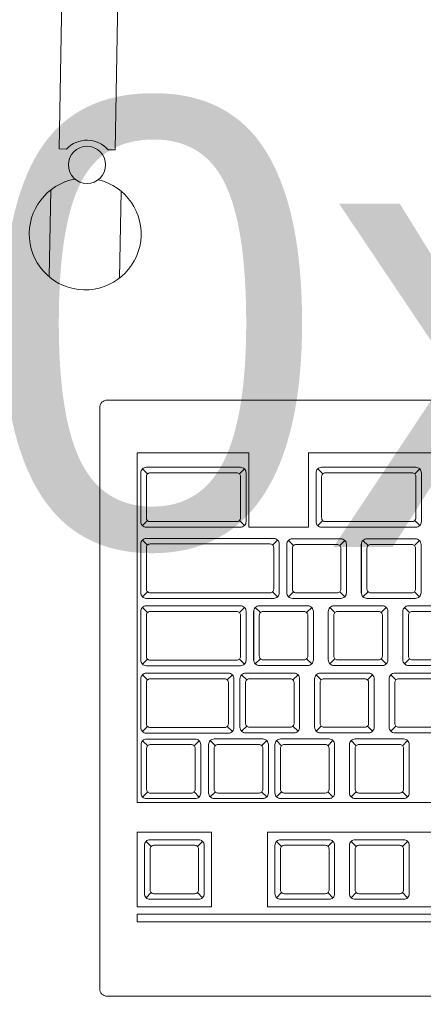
# Model space of a CAD drawing. Header units: millimetres. Extents: x 26866 to 1024070, y -428191 to 408885.
# Tile 109 of 248: x 181197 to 181305, y 388940 to 389205. Entities that reach past the tile are written whole.
import ezdxf

# ---------------------------------------------------------------- set-up
doc = ezdxf.new("R2010")
doc.units = ezdxf.units.MM
doc.header["$LTSCALE"] = 2
for name, color, linetype, lineweight in [('0_OPIS', 7, 'Continuous', 13), ('3DPLAN_A_TABELKA POMIESZCZEŃ', 7, 'Continuous', 0), ('Opisy', 7, 'Continuous', 13)]:
    doc.layers.add(name, color=color, linetype=linetype, lineweight=lineweight)
doc.layers.add('3DPLAN_A_KRESKOWANIE 1', color=253, linetype='Continuous')
doc.layers.add('3DPLAN_A_OPIS', color=8, linetype='Continuous')
doc.layers.add('FURNITURE ZD 1 500', color=7, linetype='Continuous', lineweight=13, true_color=0x9fa8a5)
doc.styles.add('ARIAL', font='arial.ttf')

# ---------------------------------------------------------------- blocks, each defined once
blk = doc.blocks.new('kondygnacja -1')
at = {"layer": '3DPLAN_A_KRESKOWANIE 1'}
h = blk.add_hatch(dxfattribs=at)
h.set_pattern_fill('ANSI31', color=256, scale=7.5, style=0)
h.set_pattern_definition([(45, (23044.838, -26883.88), (-16.83798, 16.83798), [])])
h.paths.add_polyline_path([(31677.485, -24430.84), (30214.868, -24430.84), (30214.868, -24470.84), (30429.606, -24470.84), (30429.606, -24477.84), (30447.606, -24477.84), (30447.606, -24818.84), (30476.606, -24818.84), (30476.606, -24470.84), (31012.606, -24470.84), (31012.606, -24478.84), (31079.606, -24478.84), (31079.606, -24470.84), (31638.606, -24470.84), (31638.606, -25036.84), (31079.606, -25036.84), (31079.606, -25028.84), (31012.606, -25028.84), (31012.606, -25036.84), (30611.38, -25036.84), (30611.38, -25072.84), (31023.606, -25072.84), (31034.606, -25082.84), (31034.606, -25330.84), (31023.606, -25340.84), (30831.396, -25340.84, -0.038531), (30832.58, -25356.183), (30832.58, -25371.84), (31079.606, -25371.84), (31079.606, -25072.84), (31638.606, -25072.84), (31638.606, -25943.84), (30832.58, -25943.84), (30832.58, -26009.84), (31677.485, -26009.84)])
h.paths.add_polyline_path([(30682.606, -26009.84), (30832.58, -26009.84), (30832.58, -25943.84), (30760.606, -25943.84), (30760.606, -25454.668), (30735.606, -25464.584), (30735.606, -25943.84), (30682.606, -25943.84)])
h.paths.add_polyline_path([(30679.606, -25371.84), (30735.606, -25371.84), (30735.606, -25464.584), (30760.606, -25454.668), (30760.606, -25371.84), (30832.58, -25371.84), (30832.58, -25356.183, 0.038531), (30831.396, -25340.84), (30679.606, -25340.84)])
h.paths.add_polyline_path([(30355.83, -25371.84), (30425.606, -25371.84), (30425.606, -25379.84), (30463.606, -25379.84), (30463.606, -25424.739), (30471.606, -25424.739), (30471.606, -25395.84), (30533.606, -25395.84), (30533.606, -25371.84), (30576.606, -25371.84), (30576.606, -25341.84), (30472.606, -25341.84), (30472.606, -25326.84), (30427.606, -25326.84), (30427.606, -25341.84), (30355.83, -25341.84)])
h.paths.add_polyline_path([(30456.606, -25936.84), (30425.606, -25936.84), (30425.606, -25945.84), (30380.606, -25945.84), (30380.606, -26009.84), (30512.606, -26009.84), (30512.606, -25943.84), (30466.606, -25943.84), (30466.606, -25712.84), (30456.606, -25712.84)])
h.paths.add_polyline_path([(28888.606, -25941.84), (28888.606, -26009.84), (29013.606, -26009.84), (29013.606, -25941.84)])
h.paths.add_polyline_path([(28591.166, -26009.84), (28591.166, -25944.84), (28547.606, -25944.84), (28547.606, -26009.84)])
h.paths.add_polyline_path([(28624.606, -25870.534), (28654.797, -25870.534), (28654.797, -25924.534), (28624.606, -25924.534), (28624.606, -25944.84), (28591.166, -25944.84), (28591.166, -26009.84), (28713.606, -26009.84), (28713.606, -25941.84), (28672.606, -25941.84), (28672.606, -25932.84), (28657.606, -25932.84), (28657.606, -25716.84), (28624.606, -25716.84)])
h.paths.add_polyline_path([(28372.606, -25944.84), (28328.606, -25944.84), (28328.606, -25907.84), (28282.606, -25907.84), (28282.606, -25944.84), (28248.606, -25944.84), (28248.606, -26009.84), (28372.606, -26009.84)])
h.paths.add_polyline_path([(28092.606, -25563.84), (28054.606, -25563.84), (28054.606, -25383.84), (28067.602, -25383.84), (28067.606, -25375.84), (28340.606, -25375.84), (28340.606, -25341.84), (28070.606, -25341.84), (28070.606, -25332.84), (28030.606, -25332.84), (28030.606, -25395.598), (28048.707, -25395.598), (28048.707, -25449.598), (28030.606, -25449.598), (28030.606, -26009.84), (28073.606, -26009.84), (28073.606, -25944.84), (28054.606, -25944.84), (28054.606, -25668.84), (28092.606, -25668.84)])
h.paths.add_polyline_path([(27949.606, -25495.746), (27949.606, -25507.746), (27983.295, -25507.746), (27983.295, -25521.746), (27949.606, -25521.746), (27949.606, -25531.84), (27999.606, -25531.84), (27999.606, -25934.84), (27982.606, -25934.84), (27982.606, -25942.84), (27947.606, -25942.84), (27947.606, -26009.84), (28026.624, -26009.84), (28026.624, -25449.598), (27999.606, -25449.598), (27999.606, -25463.84), (27949.606, -25463.84), (27949.606, -25481.746), (27983.295, -25481.746), (27983.295, -25495.746)])
h.paths.add_polyline_path([(27982.606, -25361.84), (27952.606, -25361.84), (27952.606, -25332.84), (28026.624, -25332.84), (28026.624, -25395.598), (27999.606, -25395.598), (27999.606, -25377.84), (27982.606, -25377.84)])
h.paths.add_polyline_path([(26818.606, -25892.84), (26781.485, -25892.84), (26781.485, -26009.84), (26894.541, -26009.84), (26894.541, -25942.84), (26830.606, -25942.84), (26830.606, -25930.84), (26818.606, -25930.84)])
h.paths.add_polyline_path([(26894.541, -26009.84), (27115.936, -26009.84), (27115.936, -25942.84), (26894.541, -25942.84)])
h.paths.add_polyline_path([(27115.936, -25942.84), (27115.936, -26009.84), (27466.606, -26009.84), (27466.606, -25942.84), (27427.606, -25942.84), (27427.606, -25933.84), (27384.606, -25933.84), (27384.606, -25942.84)])
h.paths.add_polyline_path([(27641.606, -25942.84), (27641.606, -26009.84), (27802.606, -26009.84), (27802.606, -25942.84)])
h.paths.add_polyline_path([(30621.105, -25040.467), (30688.374, -25040.467), (30688.374, -25072.867), (30621.105, -25072.867)], flags=24)
at = {"layer": 'FURNITURE ZD 1 500', "lineweight": 0}
for p, q in [((27120.807, -25878.757), (27120.731, -25883.007)), ((27122.307, -25878.783), (27122.231, -25883.034)), ((27120.922, -25883.011), (27120.731, -25883.007)), ((27122.231, -25883.034), (27122.04, -25883.031)), ((27120.504, -25884.105), (27120.462, -25886.438)), ((27122.389, -25884.139), (27122.347, -25886.472)), ((27122.815, -25900.548), (27122.815, -25891.16)), ((27122.815, -25891.16), (27125.815, -25891.16)), ((27125.815, -25893.16), (27125.815, -25891.16)), ((27127.415, -25893.16), (27127.415, -25891.16)), ((27127.415, -25891.16), (27146.715, -25891.16)), ((27123.094, -25891.73), (27122.959, -25891.595)), ((27125.561, -25891.73), (27125.696, -25891.595)), ((27127.794, -25891.73), (27127.659, -25891.595)), ((27130.261, -25891.73), (27130.396, -25891.595)), ((27123.094, -25892.981), (27122.959, -25893.116)), ((27125.561, -25892.981), (27125.696, -25893.116)), ((27127.794, -25892.981), (27127.659, -25893.116)), ((27130.261, -25892.981), (27130.396, -25893.116)), ((27125.815, -25893.16), (27127.415, -25893.16)), ((27123.094, -25893.639), (27122.959, -25893.504)), ((27126.45, -25893.639), (27126.586, -25893.504)), ((27126.828, -25894.928), (27126.828, -25893.619)), ((27127.009, -25893.65), (27126.874, -25893.515)), ((27128.251, -25893.65), (27128.386, -25893.515)), ((27128.828, -25894.928), (27128.828, -25893.619)), ((27129.009, -25893.65), (27128.874, -25893.515)), ((27130.251, -25893.65), (27130.386, -25893.515)), ((27123.094, -25894.89), (27122.959, -25895.025)), ((27126.45, -25894.89), (27126.586, -25895.025)), ((27127.009, -25894.891), (27126.874, -25895.027)), ((27128.251, -25894.891), (27128.386, -25895.027)), ((27129.009, -25894.891), (27128.874, -25895.027)), ((27130.251, -25894.891), (27130.386, -25895.027)), ((27123.094, -25895.448), (27122.959, -25895.313)), ((27125.561, -25895.448), (27125.696, -25895.313)), ((27125.94, -25896.728), (27125.94, -25895.419)), ((27126.122, -25895.45), (27125.986, -25895.314)), ((27127.363, -25895.45), (27127.499, -25895.314)), ((27127.94, -25896.728), (27127.94, -25895.419)), ((27128.122, -25895.45), (27127.986, -25895.314)), ((27129.363, -25895.45), (27129.499, -25895.314)), ((27129.94, -25896.728), (27129.94, -25895.419)), ((27130.122, -25895.45), (27129.986, -25895.314)), ((27123.094, -25896.699), (27122.959, -25896.834)), ((27125.561, -25896.699), (27125.696, -25896.834)), ((27126.122, -25896.691), (27125.986, -25896.827)), ((27127.363, -25896.691), (27127.499, -25896.827)), ((27128.122, -25896.691), (27127.986, -25896.827)), ((27129.363, -25896.691), (27129.499, -25896.827)), ((27130.122, -25896.691), (27129.986, -25896.827)), ((27123.094, -25897.257), (27122.959, -25897.122)), ((27125.236, -25897.257), (27125.371, -25897.122)), ((27125.755, -25897.257), (27125.62, -25897.122)), ((27126.997, -25897.257), (27127.132, -25897.122)), ((27127.755, -25897.257), (27127.62, -25897.122)), ((27128.997, -25897.257), (27129.132, -25897.122)), ((27129.755, -25897.257), (27129.62, -25897.122)), ((27123.094, -25898.507), (27122.959, -25898.643)), ((27125.236, -25898.507), (27125.371, -25898.643)), ((27125.755, -25898.499), (27125.62, -25898.634)), ((27126.997, -25898.499), (27127.132, -25898.634)), ((27127.755, -25898.499), (27127.62, -25898.634)), ((27128.997, -25898.499), (27129.132, -25898.634)), ((27129.755, -25898.499), (27129.62, -25898.634)), ((27123.101, -25899.025), (27122.966, -25898.89)), ((27124.343, -25899.025), (27124.478, -25898.89)), ((27124.915, -25899.024), (27124.779, -25898.888)), ((27126.156, -25899.024), (27126.292, -25898.888)), ((27126.692, -25899.024), (27126.557, -25898.888)), ((27127.934, -25899.024), (27128.069, -25898.888)), ((27128.692, -25899.024), (27128.557, -25898.888)), ((27129.934, -25899.024), (27130.069, -25898.888)), ((27123.101, -25900.267), (27122.966, -25900.402)), ((27124.343, -25900.267), (27124.478, -25900.402)), ((27124.915, -25900.265), (27124.779, -25900.401)), ((27126.156, -25900.265), (27126.292, -25900.401)), ((27126.692, -25900.265), (27126.557, -25900.401)), ((27127.934, -25900.265), (27128.069, -25900.401)), ((27128.692, -25900.265), (27128.557, -25900.401)), ((27129.934, -25900.265), (27130.069, -25900.401)), ((27151.715, -25900.548), (27122.815, -25900.548)), ((27123.194, -25901.727), (27123.059, -25901.592)), ((27124.436, -25901.727), (27124.571, -25901.592)), ((27126.692, -25901.727), (27126.557, -25901.592)), ((27127.934, -25901.727), (27128.069, -25901.592)), ((27128.692, -25901.727), (27128.557, -25901.592)), ((27129.934, -25901.727), (27130.069, -25901.592)), ((27123.194, -25902.969), (27123.059, -25903.104)), ((27124.436, -25902.969), (27124.571, -25903.104)), ((27126.692, -25902.969), (27126.557, -25903.104)), ((27127.934, -25902.969), (27128.069, -25903.104)), ((27128.692, -25902.969), (27128.557, -25903.104)), ((27129.934, -25902.969), (27130.069, -25903.104))]:
    blk.add_line(p, q, dxfattribs=at)
for points in [[(27121.815, -25905.548), (27121.815, -25889.948, -0.414214), (27122.015, -25889.748), (27167.615, -25889.748, -0.414214), (27167.815, -25889.948), (27167.815, -25905.548, -0.414214), (27167.615, -25905.748), (27122.015, -25905.748, -0.414214)], [(27123.065, -25893.16), (27125.59, -25893.16, 0.414214), (27125.74, -25893.01), (27125.74, -25891.701, 0.414214), (27125.59, -25891.551), (27123.065, -25891.551, 0.414214), (27122.915, -25891.701), (27122.915, -25893.01, 0.414214)], [(27130.44, -25891.701, 0.414214), (27130.29, -25891.551), (27127.765, -25891.551, 0.414214), (27127.615, -25891.701), (27127.615, -25893.01, 0.414214), (27127.765, -25893.16), (27130.29, -25893.16, 0.414214), (27130.44, -25893.01)], [(27125.59, -25892.91), (27125.59, -25891.801, 0.414214), (27125.49, -25891.701), (27123.165, -25891.701, 0.414214), (27123.065, -25891.801), (27123.065, -25892.91, 0.414214), (27123.165, -25893.01), (27125.49, -25893.01, 0.414214)], [(27130.19, -25893.01), (27127.865, -25893.01, -0.414214), (27127.765, -25892.91), (27127.765, -25891.801, -0.414214), (27127.865, -25891.701), (27130.19, -25891.701, -0.414214), (27130.29, -25891.801), (27130.29, -25892.91, -0.414214)], [(27122.915, -25893.61), (27122.915, -25894.919, 0.414214), (27123.065, -25895.069), (27126.48, -25895.069, 0.414214), (27126.63, -25894.919), (27126.63, -25893.61, 0.414214), (27126.48, -25893.46), (27123.065, -25893.46, 0.414214)], [(27126.48, -25894.819), (27126.48, -25893.71, 0.414214), (27126.38, -25893.61), (27123.165, -25893.61, 0.414214), (27123.065, -25893.71), (27123.065, -25894.819, 0.414214), (27123.165, -25894.919), (27126.38, -25894.919, 0.414214)], [(27128.43, -25894.921, -0.414214), (27128.28, -25895.071), (27126.98, -25895.071, -0.414214), (27126.83, -25894.921), (27126.83, -25893.621, -0.414214), (27126.98, -25893.471), (27128.28, -25893.471, -0.414214), (27128.43, -25893.621)], [(27128.18, -25894.921), (27127.08, -25894.921, -0.414214), (27126.98, -25894.821), (27126.98, -25893.721, -0.414214), (27127.08, -25893.621), (27128.18, -25893.621, -0.414214), (27128.28, -25893.721), (27128.28, -25894.821, -0.414214)], [(27130.43, -25894.921, -0.414214), (27130.28, -25895.071), (27128.98, -25895.071, -0.414214), (27128.83, -25894.921), (27128.83, -25893.621, -0.414214), (27128.98, -25893.471), (27130.28, -25893.471, -0.414214), (27130.43, -25893.621)], [(27130.18, -25894.921), (27129.08, -25894.921, -0.414214), (27128.98, -25894.821), (27128.98, -25893.721, -0.414214), (27129.08, -25893.621), (27130.18, -25893.621, -0.414214), (27130.28, -25893.721), (27130.28, -25894.821, -0.414214)], [(27122.915, -25895.419), (27122.915, -25896.728, 0.414214), (27123.065, -25896.878), (27125.59, -25896.878, 0.414214), (27125.74, -25896.728), (27125.74, -25895.419, 0.414214), (27125.59, -25895.269), (27123.065, -25895.269, 0.414214)], [(27125.49, -25896.728), (27123.165, -25896.728, -0.414214), (27123.065, -25896.628), (27123.065, -25895.519, -0.414214), (27123.165, -25895.419), (27125.49, -25895.419, -0.414214), (27125.59, -25895.519), (27125.59, -25896.628, -0.414214)], [(27127.543, -25896.721, -0.414214), (27127.393, -25896.871), (27126.093, -25896.871, -0.414214), (27125.943, -25896.721), (27125.943, -25895.421, -0.414214), (27126.093, -25895.271), (27127.393, -25895.271, -0.414214), (27127.543, -25895.421)], [(27127.293, -25896.721), (27126.193, -25896.721, -0.414214), (27126.093, -25896.621), (27126.093, -25895.521, -0.414214), (27126.193, -25895.421), (27127.293, -25895.421, -0.414214), (27127.393, -25895.521), (27127.393, -25896.621, -0.414214)], [(27129.543, -25896.721, -0.414214), (27129.393, -25896.871), (27128.093, -25896.871, -0.414214), (27127.943, -25896.721), (27127.943, -25895.421, -0.414214), (27128.093, -25895.271), (27129.393, -25895.271, -0.414214), (27129.543, -25895.421)], [(27129.293, -25896.721), (27128.193, -25896.721, -0.414214), (27128.093, -25896.621), (27128.093, -25895.521, -0.414214), (27128.193, -25895.421), (27129.293, -25895.421, -0.414214), (27129.393, -25895.521), (27129.393, -25896.621, -0.414214)], [(27131.543, -25896.721, -0.414214), (27131.393, -25896.871), (27130.093, -25896.871, -0.414214), (27129.943, -25896.721), (27129.943, -25895.421, -0.414214), (27130.093, -25895.271), (27131.393, -25895.271, -0.414214), (27131.543, -25895.421)], [(27131.293, -25896.721), (27130.193, -25896.721, -0.414214), (27130.093, -25896.621), (27130.093, -25895.521, -0.414214), (27130.193, -25895.421), (27131.293, -25895.421, -0.414214), (27131.393, -25895.521), (27131.393, -25896.621, -0.414214)], [(27123.065, -25898.687), (27125.265, -25898.687, 0.414214), (27125.415, -25898.537), (27125.415, -25897.228, 0.414214), (27125.265, -25897.078), (27123.065, -25897.078, 0.414214), (27122.915, -25897.228), (27122.915, -25898.537, 0.414214)], [(27127.176, -25898.528, -0.414214), (27127.026, -25898.678), (27125.726, -25898.678, -0.414214), (27125.576, -25898.528), (27125.576, -25897.228, -0.414214), (27125.726, -25897.078), (27127.026, -25897.078, -0.414214), (27127.176, -25897.228)], [(27129.176, -25898.528, -0.414214), (27129.026, -25898.678), (27127.726, -25898.678, -0.414214), (27127.576, -25898.528), (27127.576, -25897.228, -0.414214), (27127.726, -25897.078), (27129.026, -25897.078, -0.414214), (27129.176, -25897.228)], [(27131.176, -25898.528, -0.414214), (27131.026, -25898.678), (27129.726, -25898.678, -0.414214), (27129.576, -25898.528), (27129.576, -25897.228, -0.414214), (27129.726, -25897.078), (27131.026, -25897.078, -0.414214), (27131.176, -25897.228)], [(27125.265, -25898.437), (27125.265, -25897.328, 0.414214), (27125.165, -25897.228), (27123.165, -25897.228, 0.414214), (27123.065, -25897.328), (27123.065, -25898.437, 0.414214), (27123.165, -25898.537), (27125.165, -25898.537, 0.414214)], [(27126.926, -25898.528), (27125.826, -25898.528, -0.414214), (27125.726, -25898.428), (27125.726, -25897.328, -0.414214), (27125.826, -25897.228), (27126.926, -25897.228, -0.414214), (27127.026, -25897.328), (27127.026, -25898.428, -0.414214)], [(27128.926, -25898.528), (27127.826, -25898.528, -0.414214), (27127.726, -25898.428), (27127.726, -25897.328, -0.414214), (27127.826, -25897.228), (27128.926, -25897.228, -0.414214), (27129.026, -25897.328), (27129.026, -25898.428, -0.414214)], [(27130.926, -25898.528), (27129.826, -25898.528, -0.414214), (27129.726, -25898.428), (27129.726, -25897.328, -0.414214), (27129.826, -25897.228), (27130.926, -25897.228, -0.414214), (27131.026, -25897.328), (27131.026, -25898.428, -0.414214)], [(27124.522, -25900.296, -0.414214), (27124.372, -25900.446), (27123.072, -25900.446, -0.414214), (27122.922, -25900.296), (27122.922, -25898.996, -0.414214), (27123.072, -25898.846), (27124.372, -25898.846, -0.414214), (27124.522, -25898.996)], [(27126.336, -25900.294, -0.414214), (27126.186, -25900.444), (27124.886, -25900.444, -0.414214), (27124.736, -25900.294), (27124.736, -25898.994, -0.414214), (27124.886, -25898.844), (27126.186, -25898.844, -0.414214), (27126.336, -25898.994)], [(27128.113, -25900.294, -0.414214), (27127.963, -25900.444), (27126.663, -25900.444, -0.414214), (27126.513, -25900.294), (27126.513, -25898.994, -0.414214), (27126.663, -25898.844), (27127.963, -25898.844, -0.414214), (27128.113, -25898.994)], [(27130.113, -25900.294, -0.414214), (27129.963, -25900.444), (27128.663, -25900.444, -0.414214), (27128.513, -25900.294), (27128.513, -25898.994, -0.414214), (27128.663, -25898.844), (27129.963, -25898.844, -0.414214), (27130.113, -25898.994)], [(27124.272, -25900.296), (27123.172, -25900.296, -0.414214), (27123.072, -25900.196), (27123.072, -25899.096, -0.414214), (27123.172, -25898.996), (27124.272, -25898.996, -0.414214), (27124.372, -25899.096), (27124.372, -25900.196, -0.414214)], [(27126.086, -25900.294), (27124.986, -25900.294, -0.414214), (27124.886, -25900.194), (27124.886, -25899.094, -0.414214), (27124.986, -25898.994), (27126.086, -25898.994, -0.414214), (27126.186, -25899.094), (27126.186, -25900.194, -0.414214)], [(27127.863, -25900.294), (27126.763, -25900.294, -0.414214), (27126.663, -25900.194), (27126.663, -25899.094, -0.414214), (27126.763, -25898.994), (27127.863, -25898.994, -0.414214), (27127.963, -25899.094), (27127.963, -25900.194, -0.414214)], [(27129.863, -25900.294), (27128.763, -25900.294, -0.414214), (27128.663, -25900.194), (27128.663, -25899.094, -0.414214), (27128.763, -25898.994), (27129.863, -25898.994, -0.414214), (27129.963, -25899.094), (27129.963, -25900.194, -0.414214)], [(27124.615, -25902.998, -0.414214), (27124.465, -25903.148), (27123.165, -25903.148, -0.414214), (27123.015, -25902.998), (27123.015, -25901.698, -0.414214), (27123.165, -25901.548), (27124.465, -25901.548, -0.414214), (27124.615, -25901.698)], [(27128.113, -25902.998, -0.414214), (27127.963, -25903.148), (27126.663, -25903.148, -0.414214), (27126.513, -25902.998), (27126.513, -25901.698, -0.414214), (27126.663, -25901.548), (27127.963, -25901.548, -0.414214), (27128.113, -25901.698)], [(27130.113, -25902.998, -0.414214), (27129.963, -25903.148), (27128.663, -25903.148, -0.414214), (27128.513, -25902.998), (27128.513, -25901.698, -0.414214), (27128.663, -25901.548), (27129.963, -25901.548, -0.414214), (27130.113, -25901.698)], [(27124.365, -25902.998), (27123.265, -25902.998, -0.414214), (27123.165, -25902.898), (27123.165, -25901.798, -0.414214), (27123.265, -25901.698), (27124.365, -25901.698, -0.414214), (27124.465, -25901.798), (27124.465, -25902.898, -0.414214)], [(27127.863, -25902.998), (27126.763, -25902.998, -0.414214), (27126.663, -25902.898), (27126.663, -25901.798, -0.414214), (27126.763, -25901.698), (27127.863, -25901.698, -0.414214), (27127.963, -25901.798), (27127.963, -25902.898, -0.414214)], [(27129.863, -25902.998), (27128.763, -25902.998, -0.414214), (27128.663, -25902.898), (27128.663, -25901.798, -0.414214), (27128.763, -25901.698), (27129.863, -25901.698, -0.414214), (27129.963, -25901.798), (27129.963, -25902.898, -0.414214)]]:
    blk.add_lwpolyline(points, format="xyb", close=True, dxfattribs=at)
for points in [[(27122.815, -25903.348), (27124.815, -25903.348), (27124.815, -25901.348), (27122.815, -25901.348)], [(27134.315, -25903.348), (27126.315, -25903.348), (27126.315, -25901.348), (27134.315, -25901.348)], [(27122.815, -25903.548), (27158.415, -25903.548), (27158.415, -25903.748), (27122.815, -25903.748)]]:
    blk.add_lwpolyline(points, close=True, dxfattribs=at)
blk.add_circle((27121.474, -25883.434), 0.5, dxfattribs=at)
for centre, radius, start, end in [((27121.472, -25883.52), 0.75, 40.7846, 137.1639), ((27121.426, -25885.289), 1.5, 100.6076, 76.4279)]:
    blk.add_arc(centre, radius, start, end, dxfattribs=at)
at = {"layer": '3DPLAN_A_OPIS', "color": 1, "lineweight": 30, "style": 'ARIAL'}
for tag, p in [('PRZESUNIĘCIE_WEJŚCIA', (27655.165, -24535.333)), ('WYŁĄCZONE', (27007.179, -24723.982)), ('Z_OPRACOWANIA', (26996.84, -24746.417)), ('WYŁĄCZONE', (30803.053, -24760.867)), ('Z_OPRACOWANIA', (30792.713, -24783.301)), ('WYŁĄCZONE', (28894.898, -24826.593)), ('Z_OPRACOWANIA', (28884.559, -24849.027)), ('POWIĘKSZENIE_WEJŚCIA', (28313.679, -25144.412)), ('POWIĘKSZENIE_WEJŚCIA', (29600.622, -25191.363)), ('POWIĘKSZENIE_WEJŚCIA', (28011.449, -25235.417)), ('WYŁĄCZONE', (29754.423, -25678.169)), ('Z_OPRACOWANIA', (29744.084, -25700.603)), ('WYJŚCIE_EWAKUACYJNE', (27763.791, -26106.068))]:
    blk.add_attdef(tag, p, '', height=12, dxfattribs=at)
at = {"layer": '3DPLAN_A_OPIS', "color": 0, "lineweight": 30, "style": 'ARIAL'}
for tag, p in [('UGUL_1', (29350.296, -24586.012)), ('UGUL_2', (29622.921, -24586.012)), ('UGUL_3', (29833.15, -24586.012))]:
    blk.add_attdef(tag, p, '', height=12, dxfattribs=at)
at = {"layer": '3DPLAN_A_TABELKA POMIESZCZEŃ', "ltscale": 0.5, "style": 'ARIAL'}
for tag, p in [('KURTYNA', (27861.913, -26064.849)), ('POWIETRZNA', (27861.913, -26084.562))]:
    blk.add_attdef(tag, p, '', height=12, dxfattribs=at)
at = {"layer": 'Opisy', "ltscale": 0.5, "insert": (27057.083, -25881.688), "char_height": 12, "width": 684.99924, "attachment_point": 1, "style": 'ARIAL'}
blk.add_mtext('Biurko 60x140cm', dxfattribs=at)

msp = doc.modelspace()

# ---------------------------------------------------------------- block references
at = {"layer": '0_OPIS', "xscale": 10, "yscale": 10, "zscale": 10}
msp.add_blockref('kondygnacja -1', (-90000, 648000), dxfattribs=at)

doc.saveas('drawing.dxf')
